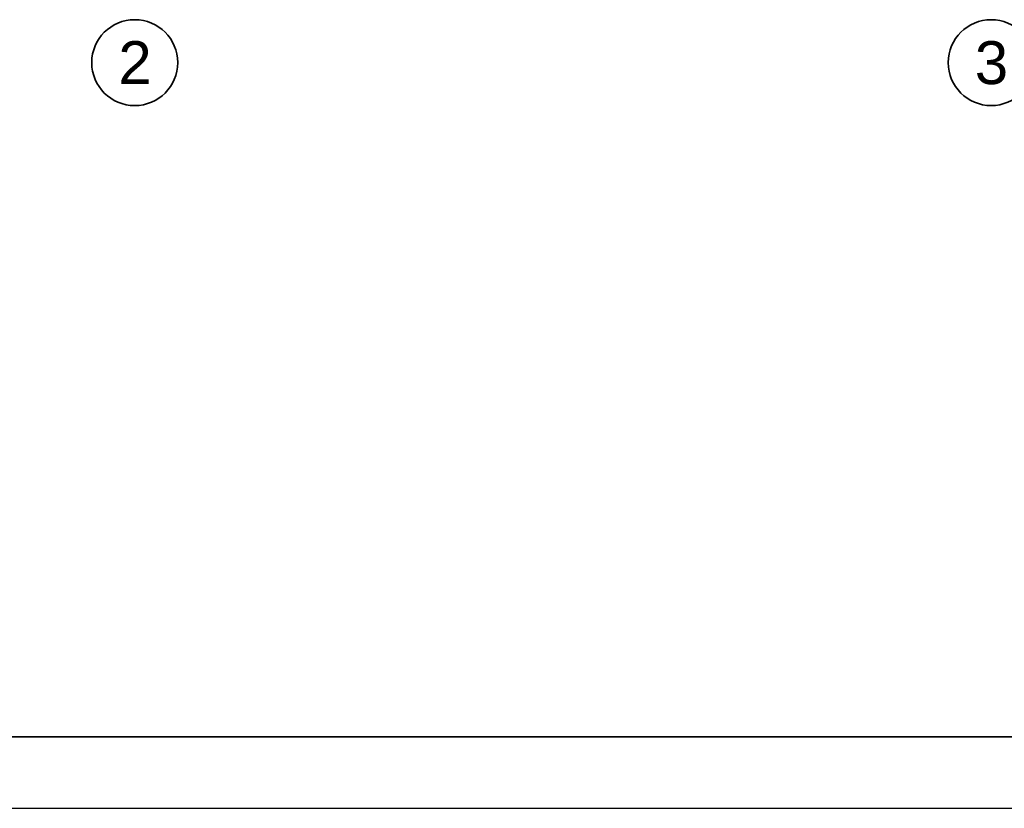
# Model space of a CAD drawing. Header units: millimetres. Extents: x -148444 to 51443, y -4810 to 453290.
# Tile 204 of 256: x 14775 to 21650, y 66590 to 72098. Entities that reach past the tile are written whole.
import ezdxf

# ---------------------------------------------------------------- set-up
doc = ezdxf.new("R2010")
doc.units = ezdxf.units.MM
doc.layers.add('CP_FRREF', color=251, linetype='Continuous', lineweight=35)
doc.layers.add('CP_LINENORM', color=253, linetype='Continuous')
doc.layers.add('Konstrukcja - Siatka mod', color=8, linetype='Continuous')
doc.styles.add('STYL_AUTOMATYCZNY_1', font='arial.ttf')

msp = doc.modelspace()

# ---------------------------------------------------------------- linework, layer by layer
at = {"layer": 'CP_FRREF'}
msp.add_line((-2057.5, 67090), (50942.5, 67090), dxfattribs=at)
at = {"layer": 'CP_LINENORM', "linetype": 'Continuous'}
msp.add_line((-3557.5, 66590), (51442.5, 66590), dxfattribs=at)
at = {"layer": 'Konstrukcja - Siatka mod', "color": 8, "linetype": 'Continuous', "lineweight": 35, "ltscale": 100}
for centre in [(15578, 71798), (21558, 71798)]:
    msp.add_circle(centre, 300, dxfattribs=at)

# ---------------------------------------------------------------- texts
at = {"layer": 'Konstrukcja - Siatka mod', "color": 8, "linetype": 'Continuous', "lineweight": 13, "char_height": 300, "attachment_point": 1, "style": 'STYL_AUTOMATYCZNY_1'}
for s, insert in [('\\A1;{\\pql;\\pt0;\\fArial|b0|i0|c238|p0;\\W1.000000;2}', (15463.6, 71948)), ('\\A1;{\\pql;\\pt0;\\fArial|b0|i0|c238|p0;\\W1.000000;3}', (21443.6, 71948))]:
    msp.add_mtext(s, dxfattribs=dict(at, insert=insert))

doc.saveas('drawing.dxf')
